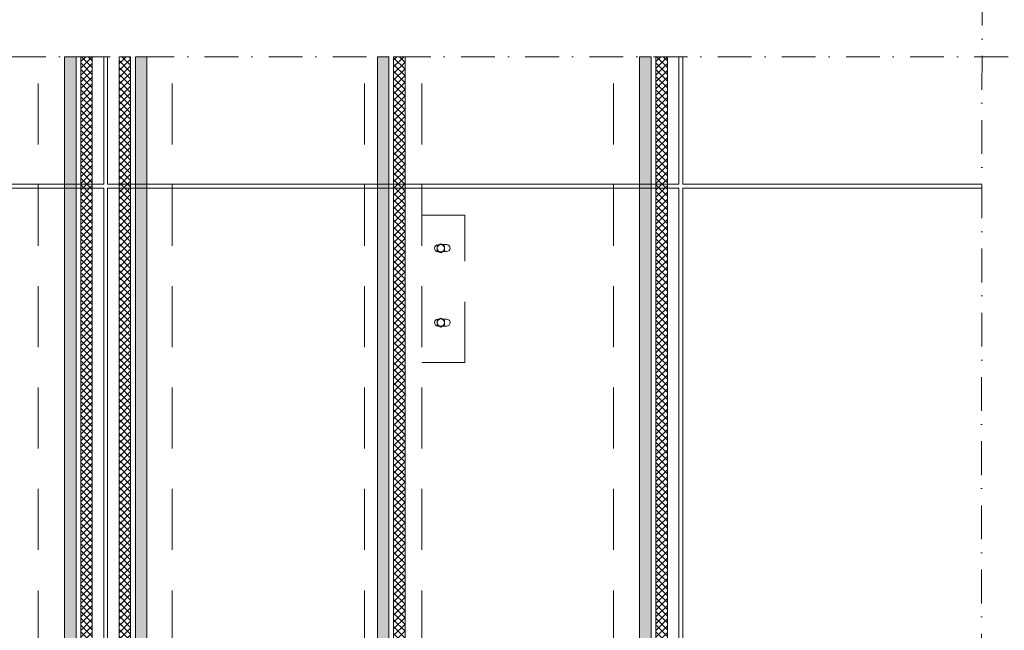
# Model space of a CAD drawing. Extents: x -106566 to -43002, y 22119 to 47619.
# Tile 14 of 24: x -65544 to -55254, y 34869 to 41244. Entities that reach past the tile are written whole.
import ezdxf

# ---------------------------------------------------------------- set-up
doc = ezdxf.new("R2010")
doc.units = 0
doc.header["$MEASUREMENT"] = 0
doc.linetypes.add('Dot & Dashed', pattern=[670.277762, 352.777767, -176.388884, 0, -141.111112])
doc.linetypes.add('Przerywana długa', pattern=[1058.333302, 634.99999, -423.333311])
doc.layers.add('2D Drafting - General_Pen_No__2', color=7, linetype='Continuous', lineweight=15, true_color=0x7f7f7f)
doc.layers.add('2D Drafting - General_Pen_No__5', color=7, linetype='Continuous', lineweight=25, true_color=0x40a5ff)
pattern_1 = [(45, (0, 0), (-70.71068, 70.71068), [75, -25]), (45, (7e-15, 70.71), (-70.71068, 70.71068), [75, -25])]
pattern_2 = [(45, (0, 0), (-35.35534, 35.35534), []), (135, (0, 0), (35.35534, 35.35534), [])]

msp = doc.modelspace()

# ---------------------------------------------------------------- hatches: boundary and pattern name
at = {"layer": '2D Drafting - General_Pen_No__2', "linetype": 'Continuous'}
h = msp.add_hatch(dxfattribs=at)
h.set_pattern_fill('Grid_5x5_Diagonal', color=256, style=0, pattern_type=2)
h.set_pattern_definition(pattern_2)
h.paths.add_polyline_path([(-64905.38, 40857.78), (-64905.38, 26184.37), (-64785.38, 26184.37), (-64785.38, 40857.78)], flags=0)
h = msp.add_hatch(dxfattribs=at)
h.set_pattern_fill('Grid_5x5_Diagonal', color=256, style=0, pattern_type=2)
h.set_pattern_definition(pattern_2)
h.paths.add_polyline_path([(-64385.38, 40857.78), (-64385.38, 26184.37), (-64505.38, 26184.37), (-64505.38, 40857.78)], flags=0)
h = msp.add_hatch(dxfattribs=at)
h.set_pattern_fill('Grid_5x5_Diagonal', color=256, style=0, pattern_type=2)
h.set_pattern_definition(pattern_2)
h.paths.add_polyline_path([(-61636.04, 40857.78), (-61636.04, 26184.37), (-61516.04, 26184.37), (-61516.04, 40857.78)], flags=0)
h = msp.add_hatch(dxfattribs=at)
h.set_pattern_fill('Grid_5x5_Diagonal', color=256, style=0, pattern_type=2)
h.set_pattern_definition(pattern_2)
h.paths.add_polyline_path([(-58895.38, 40857.78), (-58895.38, 26184.37), (-58775.38, 26184.37), (-58775.38, 40857.78)], flags=0)
at = {"layer": '2D Drafting - General_Pen_No__5', "linetype": 'Continuous'}
h = msp.add_hatch(dxfattribs=at)
h.set_pattern_fill('Beton', color=256, style=0, pattern_type=2)
h.set_pattern_definition(pattern_1)
h.paths.add_polyline_path([(-65075.38, 40857.78), (-65075.38, 26184.37), (-64955.38, 26184.37), (-64955.38, 40857.78)], flags=0)
h = msp.add_hatch(dxfattribs=at)
h.set_pattern_fill('Beton', color=256, style=0, pattern_type=2)
h.set_pattern_definition(pattern_1)
h.paths.add_polyline_path([(-64215.38, 40857.78), (-64215.38, 26184.37), (-64335.38, 26184.37), (-64335.38, 40857.78)], flags=0)
h = msp.add_hatch(dxfattribs=at)
h.set_pattern_fill('Beton', color=256, style=0, pattern_type=2)
h.set_pattern_definition(pattern_1)
h.paths.add_polyline_path([(-61806.04, 40857.78), (-61806.04, 26184.37), (-61686.04, 26184.37), (-61686.04, 40857.78)], flags=0)
h = msp.add_hatch(dxfattribs=at)
h.set_pattern_fill('Beton', color=256, style=0, pattern_type=2)
h.set_pattern_definition(pattern_1)
h.paths.add_polyline_path([(-59065.38, 40857.78), (-59065.38, 26184.37), (-58945.38, 26184.37), (-58945.38, 40857.78)], flags=0)

# ---------------------------------------------------------------- linework, layer by layer
at = {"layer": '2D Drafting - General_Pen_No__2', "linetype": 'Dot & Dashed'}
for p, q in [((-55503.53, 25764.03), (-55483.56, 44011.71)), ((-51862.74, 40857.78), (-73249.29, 40857.78))]:
    msp.add_line(p, q, dxfattribs=at)
at = {"layer": '2D Drafting - General_Pen_No__2', "linetype": 'Przerywana długa'}
for p, q in [((-65349.54, 26184.37), (-65349.54, 40857.78)), ((-63949.54, 26184.37), (-63949.54, 40857.78)), ((-61940.38, 26184.37), (-61940.38, 40857.78)), ((-61340.38, 26184.37), (-61340.38, 40857.78)), ((-59339.54, 26184.37), (-59339.54, 40857.78)), ((-60890.38, 39204.43), (-61340.38, 39204.43)), ((-60890.38, 37663.86), (-60890.38, 39204.43)), ((-60890.38, 37663.86), (-61340.38, 37663.86))]:
    msp.add_line(p, q, dxfattribs=at)
at = {"layer": '2D Drafting - General_Pen_No__2', "linetype": 'Continuous'}
for p, q in [((-64665.38, 40857.78), (-64665.38, 39525.14)), ((-64625.38, 39525.14), (-64625.38, 40857.78)), ((-58655.38, 40857.78), (-58655.38, 39525.14)), ((-58615.38, 39525.14), (-58615.38, 40857.78)), ((-70635.38, 39525.14), (-64665.38, 39525.14)), ((-64625.38, 39525.14), (-58655.38, 39525.14)), ((-58615.38, 39525.14), (-55488.43, 39525.14)), ((-70635.38, 39485.14), (-64665.38, 39485.14)), ((-64665.38, 39485.14), (-64665.38, 27515.14)), ((-64625.38, 27515.14), (-64625.38, 39485.14)), ((-64625.38, 39485.14), (-58655.38, 39485.14)), ((-58655.38, 39485.14), (-58655.38, 27515.14)), ((-58615.38, 27515.14), (-58615.38, 39485.14)), ((-58615.38, 39485.14), (-55488.47, 39485.14)), ((-61181.19, 38880.17), (-61143.02, 38903.17)), ((-61104.85, 38880.17), (-61143.02, 38903.17)), ((-61181.19, 38880.17), (-61181.19, 38834.17)), ((-61181.19, 38834.17), (-61143.02, 38811.17)), ((-61159.13, 38893.46), (-61172.88, 38893.46)), ((-61172.88, 38820.88), (-61159.13, 38820.88)), ((-61104.85, 38834.17), (-61143.02, 38811.17)), ((-61082.7, 38895.33), (-61126.91, 38895.33)), ((-61126.91, 38822.75), (-61082.7, 38822.75)), ((-61104.85, 38880.17), (-61104.85, 38834.17)), ((-61181.19, 38104.2), (-61143.02, 38127.2)), ((-61181.19, 38104.2), (-61181.19, 38058.2)), ((-61159.13, 38117.49), (-61172.88, 38117.49)), ((-61104.85, 38104.2), (-61143.02, 38127.2)), ((-61082.7, 38117.49), (-61126.91, 38117.49)), ((-61104.85, 38104.2), (-61104.85, 38058.2)), ((-61181.19, 38058.2), (-61143.02, 38035.2)), ((-61172.88, 38044.91), (-61159.13, 38044.91)), ((-61104.85, 38058.2), (-61143.02, 38035.2)), ((-61126.91, 38044.91), (-61082.7, 38044.91))]:
    msp.add_line(p, q, dxfattribs=at)
at = {"layer": '2D Drafting - General_Pen_No__2', "linetype": 'Continuous', "flags": 128}
for points in [[(-65075.38, 40857.78), (-65075.38, 26184.37), (-64955.38, 26184.37), (-64955.38, 40857.78)], [(-64905.38, 40857.78), (-64905.38, 26184.37), (-64785.38, 26184.37), (-64785.38, 40857.78)], [(-64385.38, 40857.78), (-64385.38, 26184.37), (-64505.38, 26184.37), (-64505.38, 40857.78)], [(-64215.38, 40857.78), (-64215.38, 26184.37), (-64335.38, 26184.37), (-64335.38, 40857.78)], [(-61806.04, 40857.78), (-61806.04, 26184.37), (-61686.04, 26184.37), (-61686.04, 40857.78)], [(-61636.04, 40857.78), (-61636.04, 26184.37), (-61516.04, 26184.37), (-61516.04, 40857.78)], [(-59065.38, 40857.78), (-59065.38, 26184.37), (-58945.38, 26184.37), (-58945.38, 40857.78)], [(-58895.38, 40857.78), (-58895.38, 26184.37), (-58775.38, 26184.37), (-58775.38, 40857.78)]]:
    msp.add_lwpolyline(points, close=True, dxfattribs=at)
at = {"layer": '2D Drafting - General_Pen_No__2', "linetype": 'Continuous'}
for centre in [(-61143.02, 38857.17), (-61143.02, 38081.2)]:
    msp.add_circle(centre, 38.17, dxfattribs=at)
for centre, start, end in [((-61172.88, 38857.17), 90, 270), ((-61082.7, 38859.04), 270, 90), ((-61172.88, 38081.2), 90, 270), ((-61082.7, 38081.2), 270, 90)]:
    msp.add_arc(centre, 36.29, start, end, dxfattribs=at)

doc.saveas('drawing.dxf')
